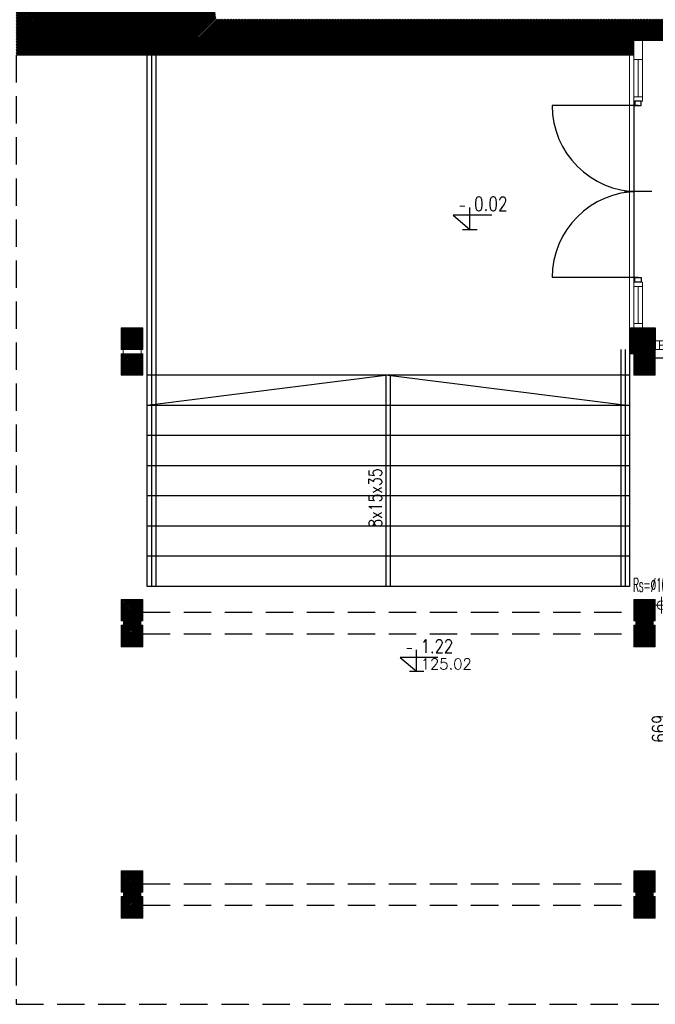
# Model space of a CAD drawing. Header units: inches. Extents: x 27484 to 71626, y -45113 to 39.
# Tile 46 of 256: x 32114 to 32852, y -35043 to -33900. Entities that reach past the tile are written whole.
import ezdxf
from ezdxf.enums import TextEntityAlignment as Align

# ---------------------------------------------------------------- set-up
doc = ezdxf.new("R2010")
doc.units = ezdxf.units.IN
doc.header["$LTSCALE"] = 50
doc.header["$MEASUREMENT"] = 0
doc.linetypes.add('DASHED2', pattern=[9.525, 6.35, -3.175])
for name, color, linetype in [('0-KOTEW-POZ', 7, 'Continuous'), ('A-rdzenie zelbetowe', 6, 'Continuous'), ('KOTEW-POZ-OPIS', 2, 'Continuous'), ('KOTEW-POZ-OPIS1', 7, 'Continuous'), ('R-DIM', 6, 'Continuous'), ('R-MET-IWE', 2, 'Continuous'), ('R-MET-POZ', 7, 'Continuous'), ('R-MET-POZ-OPIS', 2, 'Continuous'), ('R-MET-POZ-OPIS1', 7, 'Continuous'), ('S-DRZ-', 7, 'Continuous'), ('S-DRZ-O', 7, 'Continuous'), ('S-DRZ-SKRZYD', 5, 'Continuous'), ('S-DRZ-WEGAR', 7, 'Continuous')]:
    doc.layers.add(name, color=color, linetype=linetype)
for name, color, linetype, lineweight in [('0-OPISY', 165, 'Continuous', 18), ('A-PRZERYW', 7, 'DASHED2', 18), ('A-SCIANY', 5, 'Continuous', 18), ('A-SLUSARKA', 4, 'Continuous', 13), ('A-WID', 1, 'Continuous', 9), ('A-ść. istn.', 8, 'Continuous', 0), ('B-IWE-KS', 7, 'Continuous', 20), ('mat', 7, 'Continuous', 9), ('PR_izolacja', 175, 'Continuous', 20)]:
    doc.layers.add(name, color=color, linetype=linetype, lineweight=lineweight)
doc.styles.add('MET_POZ', font='SIMPLEX')
doc.styles.add('MM_050', font='romans.shx', dxfattribs={"width": 0.8, "height": 16})
doc.styles.get("Standard").update_dxf_attribs({"font": 'romans.shx'})
doc.styles.add('TOM', font='simplex.shx', dxfattribs={"width": 0.8, "height": 50})
doc.linetypes.add('BATTING', pattern='A,0.0001,-0.1,[134,ltypeshp.shx,S=0.1,R=0,X=-0.1,Y=0],-0.2,[134,ltypeshp.shx,S=0.1,R=180,X=0.1,Y=0],-0.1', length=0.4001)
doc.dimstyles.new('AM100', dxfattribs={"dimtxt": 0.18, "dimasz": 1, "dimexe": 0, "dimexo": 0, "dimgap": 0, "dimtad": 0, "dimdec": 4, "dimdsep": 46, "dimtxsty": 'MM_050', "dimblk1": 'W1', "dimblk2": 'W1', "dimsah": 1, "dimcen": 4, "dimse1": 1, "dimse2": 1, "dimclrd": 256, "dimclre": 256, "dimclrt": 2, "dimadec": 5, "dimazin": 0, "dimtfac": 0.444444, "dimtdec": 4, "dimtix": 1, "dimtmove": 2, "dimatfit": 3, "dimldrblk": 'W1', "dimfxl": 1, "dimtvp": 0.777778, "dimtolj": 1, "dimarcsym": 0})
pattern_1 = [(45, (31560.1443, -34930.5661), (-0.8838835, 0.8838835), [])]

# ---------------------------------------------------------------- blocks, each defined once
blk = doc.blocks.new('A$C5BAC3CAB')
at = {"layer": 'S-DRZ-'}
for centre, start, end in [((0, 95), 180, 270), ((0, -95), 90, 180)]:
    blk.add_arc(centre, 95, start, end, dxfattribs=at)
at = {"layer": 'S-DRZ-O'}
blk.add_line((15.1, 0), (-15.1, 0), dxfattribs=at)
at = {"layer": 'S-DRZ-SKRZYD'}
for p, q in [((0, 95), (-95, 95)), ((0, -95), (-95, -95))]:
    blk.add_line(p, q, dxfattribs=at)
at = {"layer": 'S-DRZ-WEGAR'}
for points in [[(-3.5, 100), (-3.5, 95), (3.5, 95), (3.5, 100)], [(-3.5, 100), (-3.5, 95), (3.5, 95), (3.5, 100)], [(-3.5, -100), (-3.5, -95), (3.5, -95), (3.5, -100)]]:
    blk.add_lwpolyline(points, close=True, dxfattribs=at)
blk = doc.blocks.new('M-POZ10')
at = {"layer": '0-KOTEW-POZ'}
blk.add_line((-0.133, 0), (0.133, 0), dxfattribs=at)
blk.add_lwpolyline([(0.392, 0.253), (-0.3, 0.253), (0, 0), (0, 0.393)], dxfattribs=at)
at = {"layer": 'KOTEW-POZ-OPIS', "style": 'MET_POZ', "width": 0.6}
blk.add_attdef('+/-', text='', height=0.2, dxfattribs=at).set_placement((-0.068, 0.334), align=Align.RIGHT)
at = {"layer": 'KOTEW-POZ-OPIS', "style": 'MET_POZ', "width": 0.8}
blk.add_attdef('H', (0.075, 0.334), '', height=0.25, dxfattribs=at)
at = {"layer": 'KOTEW-POZ-OPIS1', "style": 'MET_POZ', "oblique": 5, "width": 0.8}
blk.add_attdef('TXT', text='', height=0.2, dxfattribs=at).set_placement((0.075, 0.629), align=Align.CENTER)
at = {"layer": 'KOTEW-POZ-OPIS1', "style": 'MET_POZ'}
blk.add_attdef('XH', (0.075, 0.031), '', height=0.2, dxfattribs=at)
blk = doc.blocks.new('IWE-KS')
at = {"layer": 'B-IWE-KS'}
for p, q in [((9.7, 0), (-9.7, 0)), ((0, -9.7), (0, 9.7))]:
    blk.add_line(p, q, dxfattribs=at)
blk.add_circle((0, 0), 5, dxfattribs=at)
at = {"layer": 'R-MET-IWE', "oblique": -180, "text_generation_flag": 6, "width": 0.464286}
blk.add_attdef('NR', text='', height=14.1, rotation=180, dxfattribs=at).set_placement((19.9, -0.1), align=Align.MIDDLE)
blk = doc.blocks.new('W1')
for p, q in [((-6, 0), (6, 0)), ((-4.2, -4.2), (4.2, 4.2)), ((0, 6), (0, -6))]:
    blk.add_line(p, q)
blk = doc.blocks.new('*D148')
at = {"layer": 'Defpoints', "color": 0, "ltscale": 0.1, "transparency": 16777216}
for p in [(33015.5, -34293.1), (32874.4, -34962.1), (33015.5, -34962.1)]:
    blk.add_point(p, dxfattribs=at)
at = {"layer": 'R-DIM', "lineweight": -2, "ltscale": 0.1, "transparency": 16777216}
blk.add_line((32874.4, -34294.1), (32874.4, -34961.1), dxfattribs=at)
for p, rotation in [((32874.4, -34293.1), 89.99999999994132), ((32874.4, -34962.1), 269.9999999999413)]:
    blk.add_blockref('W1', p, dxfattribs=dict(at, rotation=rotation))
at = {"layer": 'R-DIM', "color": 2, "ltscale": 0.1, "transparency": 16777216, "insert": (32856.9, -34723.2), "char_height": 16, "attachment_point": 5, "rotation": 90, "style": 'MM_050'}
blk.add_mtext('\\A1;669', dxfattribs=at)

msp = doc.modelspace()

# ---------------------------------------------------------------- hatches: boundary and pattern name
at = {"layer": 'A-ść. istn.', "ltscale": 0.1}
h = msp.add_hatch(dxfattribs=at)
h.set_pattern_fill('ANSI31', color=256, scale=10)
h.set_pattern_definition(pattern_1)
h.paths.add_polyline_path([(32170.3816, -33882.56607), (32110.48246, -33882.56607), (32110.48246, -33912.06607), (32170.3816, -33912.06607)])
h.paths.add_polyline_path([(32170.3816, -33912.06607), (32110.48246, -33912.06607), (32110.48246, -33941.56607), (32170.3816, -33941.56607)])
h.paths.add_polyline_path([(32232.48246, -33912.06607), (32170.3816, -33912.06607), (32170.3816, -33941.56607), (32232.48246, -33941.56607)])
h.paths.add_polyline_path([(32232.48246, -33882.56607), (32170.3816, -33882.56607), (32170.3816, -33912.06607), (32232.48246, -33912.06607)])
h.paths.add_polyline_path([(32257.48246, -33882.56607), (32232.48246, -33882.56607), (32232.48246, -33912.06607), (32257.48246, -33912.06607)])
h.paths.add_polyline_path([(32257.48246, -33912.06607), (32232.48246, -33912.06607), (32232.48246, -33941.56607), (32257.48246, -33941.56607)])
h.paths.add_polyline_path([(32342.48246, -33912.06607), (32257.48246, -33912.06607), (32257.48246, -33941.56607), (32342.48246, -33941.56607)])
h.paths.add_polyline_path([(32342.48246, -33899.56607), (32339.98246, -33882.56607), (32257.48246, -33882.56607), (32257.48246, -33912.06607), (32342.48246, -33912.06607)])
h.paths.add_polyline_path([(33006.48246, -33899.56607), (32342.48246, -33899.56607), (32342.48246, -33912.06607), (33006.48246, -33912.06607)])
h.paths.add_polyline_path([(33006.48246, -33912.06607), (32342.48246, -33912.06607), (32342.48246, -33924.56607), (33006.48246, -33924.56607)])
h = msp.add_hatch(dxfattribs=at)
h.set_pattern_fill('ANSI31', color=256, scale=10)
h.set_pattern_definition(pattern_1)
h.paths.add_polyline_path([(32827.48246, -33924.56607), (32342.48246, -33924.56607), (32342.48246, -33930.56607), (32827.48246, -33930.56607)])
h.paths.add_polyline_path([(32827.48246, -33930.56607), (32342.48246, -33930.56607), (32342.48246, -33936.56607), (32827.48246, -33936.56607)])
h.paths.add_polyline_path([(32827.48246, -33936.56607), (32342.48246, -33936.56607), (32342.48246, -33941.56607), (32827.48246, -33941.56607)])
h = msp.add_hatch(dxfattribs=at)
h.set_pattern_fill('ANSI31', color=256, scale=10)
h.set_pattern_definition(pattern_1)
h.paths.add_polyline_path([(32232.48246, -34283.06607), (32257.48246, -34283.06607), (32257.48246, -34258.06607), (32232.48246, -34258.06607)])
h = msp.add_hatch(dxfattribs=at)
h.set_pattern_fill('ANSI31', color=256, scale=10)
h.set_pattern_definition(pattern_1)
h.paths.add_polyline_path([(32852.48246, -34270.56607), (32822.48246, -34270.56607), (32822.48246, -34288.06607), (32852.48246, -34288.06607)])
h.paths.add_polyline_path([(32852.48246, -34258.06607), (32822.48246, -34258.06607), (32822.48246, -34270.56607), (32852.48246, -34270.56607)])
h = msp.add_hatch(dxfattribs=at)
h.set_pattern_fill('ANSI31', color=256, scale=10)
h.set_pattern_definition(pattern_1)
h.paths.add_polyline_path([(32232.48246, -34313.06607), (32257.48246, -34313.06607), (32257.48246, -34288.06607), (32232.48246, -34288.06607)])
h = msp.add_hatch(dxfattribs=at)
h.set_pattern_fill('ANSI31', color=256, scale=10)
h.set_pattern_definition(pattern_1)
h.paths.add_polyline_path([(32827.48246, -34313.06607), (32852.48246, -34313.06607), (32852.48246, -34288.06607), (32827.48246, -34288.06607)])
h = msp.add_hatch(dxfattribs=at)
h.set_pattern_fill('ANSI31', color=256, scale=10)
h.set_pattern_definition(pattern_1)
h.paths.add_polyline_path([(32232.48246, -34573.06607), (32257.48246, -34573.06607), (32257.48246, -34598.06607), (32254.98246, -34598.06607), (32254.98246, -34603.06607), (32257.48246, -34603.06607), (32257.48246, -34628.06607), (32232.48246, -34628.06607), (32232.48246, -34603.06607), (32234.98246, -34603.06607), (32234.98246, -34598.06607), (32232.48246, -34598.06607)])
h.paths.add_polyline_path([(32852.48246, -34573.06607), (32827.48246, -34573.06607), (32827.48246, -34598.06607), (32829.98246, -34598.06607), (32829.98246, -34603.06607), (32827.48246, -34603.06607), (32827.48246, -34628.06607), (32852.48246, -34628.06607), (32852.48246, -34603.06607), (32849.98246, -34603.06607), (32849.98246, -34598.06607), (32852.48246, -34598.06607)])
h = msp.add_hatch(dxfattribs=at)
h.set_pattern_fill('ANSI31', color=256, scale=10)
h.set_pattern_definition(pattern_1)
h.paths.add_polyline_path([(32232.48246, -34888.06607), (32257.48246, -34888.06607), (32257.48246, -34913.06607), (32254.98246, -34913.06607), (32254.98246, -34918.06607), (32257.48246, -34918.06607), (32257.48246, -34943.06607), (32232.48246, -34943.06607), (32232.48246, -34918.06607), (32234.98246, -34918.06607), (32234.98246, -34913.06607), (32232.48246, -34913.06607)])
h.paths.add_polyline_path([(32852.48246, -34888.06607), (32827.48246, -34888.06607), (32827.48246, -34913.06607), (32829.98246, -34913.06607), (32829.98246, -34918.06607), (32827.48246, -34918.06607), (32827.48246, -34943.06607), (32852.48246, -34943.06607), (32852.48246, -34918.06607), (32849.98246, -34918.06607), (32849.98246, -34913.06607), (32852.48246, -34913.06607)])

# ---------------------------------------------------------------- linework, layer by layer
at = {"layer": 'A-PRZERYW', "lineweight": -3, "ltscale": 0.1}
for p, q in [((32257.48246, -34588.06607), (32827.48246, -34588.06607)), ((32257.48246, -34613.06607), (32827.48246, -34613.06607)), ((32257.48246, -34903.06607), (32827.48246, -34903.06607)), ((32849.98246, -34918.06607), (32852.48246, -34918.06607)), ((32257.48246, -34928.06607), (32827.48246, -34928.06607))]:
    msp.add_line(p, q, dxfattribs=at)
msp.add_lwpolyline([(32110.48246, -33941.56607), (32110.48246, -35043.06607), (33144.98246, -35043.06607), (33144.98246, -34960.06607)], dxfattribs=at)
at = {"layer": 'A-rdzenie zelbetowe', "ltscale": 0.1}
msp.add_lwpolyline([(32827.48246, -34258.06607), (32852.48246, -34258.06607), (32852.48246, -34283.06607), (32827.48246, -34283.06607)], close=True, dxfattribs=at)
at = {"layer": 'A-SCIANY', "ltscale": 3}
for p, q in [((32110.48246, -33941.56607), (32827.48246, -33941.56607)), ((32315.48246, -33941.56607), (32827.48246, -33941.56607)), ((32234.48246, -34288.06607), (32234.48246, -34283.06607)), ((32255.48246, -34288.06607), (32255.48246, -34283.06607)), ((32852.48246, -34288.06607), (32852.48246, -34283.06607))]:
    msp.add_line(p, q, dxfattribs=at)
for points in [[(32837.48246, -33924.56607), (33006.48246, -33924.56607), (33006.48246, -33998.06607), (33032.48246, -33998.06607)], [(32827.48246, -34288.06607), (32827.48246, -34288.06607), (32827.48246, -34288.06607), (32822.48246, -34288.06607), (32822.48246, -34258.06607), (32827.48246, -34258.06607)], [(32827.48246, -34258.06607), (32852.48246, -34258.06607), (32852.48246, -34283.06607)], [(32232.48246, -34573.06607), (32257.48246, -34573.06607), (32257.48246, -34598.06607), (32254.98246, -34598.06607), (32254.98246, -34603.06607), (32257.48246, -34603.06607), (32257.48246, -34628.06607), (32232.48246, -34628.06607), (32232.48246, -34603.06607), (32234.98246, -34603.06607), (32234.98246, -34598.06607), (32232.48246, -34598.06607), (32232.48246, -34573.06607)], [(32852.48246, -34573.06607), (32827.48246, -34573.06607), (32827.48246, -34598.06607), (32829.98246, -34598.06607), (32829.98246, -34603.06607), (32827.48246, -34603.06607), (32827.48246, -34628.06607), (32852.48246, -34628.06607), (32852.48246, -34603.06607), (32849.98246, -34603.06607), (32849.98246, -34598.06607), (32852.48246, -34598.06607), (32852.48246, -34573.06607)], [(32232.48246, -34888.06607), (32257.48246, -34888.06607), (32257.48246, -34913.06607), (32254.98246, -34913.06607), (32254.98246, -34918.06607), (32257.48246, -34918.06607), (32257.48246, -34943.06607), (32232.48246, -34943.06607), (32232.48246, -34918.06607), (32234.98246, -34918.06607), (32234.98246, -34913.06607), (32232.48246, -34913.06607), (32232.48246, -34888.06607)], [(32852.48246, -34888.06607), (32827.48246, -34888.06607), (32827.48246, -34913.06607), (32829.98246, -34913.06607), (32829.98246, -34918.06607), (32827.48246, -34918.06607), (32827.48246, -34943.06607), (32852.48246, -34943.06607), (32852.48246, -34918.06607), (32849.98246, -34918.06607), (32849.98246, -34913.06607), (32852.48246, -34913.06607), (32852.48246, -34888.06607)]]:
    msp.add_lwpolyline(points, dxfattribs=at)
for points in [[(32232.48246, -34283.06607), (32257.48246, -34283.06607), (32257.48246, -34258.06607), (32232.48246, -34258.06607)], [(32232.48246, -34313.06607), (32257.48246, -34313.06607), (32257.48246, -34288.06607), (32232.48246, -34288.06607)], [(32852.48246, -34313.06607), (32827.48246, -34313.06607), (32827.48246, -34288.06607), (32852.48246, -34288.06607)]]:
    msp.add_lwpolyline(points, close=True, dxfattribs=at)
at = {"layer": 'A-SLUSARKA'}
for points in [[(32837.48246, -33994.81607), (32837.48246, -33924.56607), (32827.48246, -33924.56607), (32827.48246, -33994.81607), (32837.48246, -33994.81607), (32837.48246, -33989.81607), (32827.48246, -33989.81607), (32827.48246, -33946.56607), (32837.48246, -33946.56607), (32832.48246, -33946.56607), (32832.48246, -33989.81607), (32832.48246, -33989.81607), (32832.48246, -33989.81607), (32832.48246, -33989.81607)], [(32837.48246, -34204.81607), (32837.48246, -34258.06607), (32827.48246, -34258.06607), (32827.48246, -34204.81607), (32837.48246, -34204.81607), (32837.48246, -34209.81607), (32827.48246, -34209.81607), (32827.48246, -34253.06607), (32837.48246, -34253.06607), (32832.48246, -34253.06607), (32832.48246, -34209.81607), (32832.48246, -34209.81607), (32832.48246, -34209.81607), (32832.48246, -34209.81607)], [(33015.48246, -34283.06607), (32852.48246, -34283.06607), (32852.48246, -34273.06607), (33015.48257, -34273.06589), (33015.48246, -34283.06607), (33010.48246, -34283.06607), (33010.48246, -34273.06607), (32857.48246, -34273.06607), (32857.48246, -34283.06607), (32857.48246, -34278.06607), (33010.48246, -34278.06607), (33010.48246, -34278.06607), (33010.48246, -34278.06607), (33010.48246, -34278.06607)]]:
    msp.add_lwpolyline(points, dxfattribs=at)
at = {"layer": 'A-WID', "lineweight": -2}
for p, q in [((32262.48246, -34558.06607), (32262.48246, -33941.56607)), ((32267.48246, -33941.56607), (32267.48246, -34558.06607)), ((32272.48246, -33941.56607), (32272.48246, -34558.06607)), ((32827.48246, -33994.81607), (32827.48246, -34204.81607)), ((32812.48246, -34283.06607), (32812.48246, -34558.06607)), ((32817.48246, -34283.06607), (32817.48246, -34558.06607)), ((32822.48246, -34288.06607), (32822.48246, -34558.06607)), ((33015.48246, -34293.06607), (32852.48246, -34293.06607)), ((32822.48246, -34313.06607), (32262.48246, -34313.06607)), ((32542.48246, -34313.06607), (32262.48246, -34348.06607)), ((32539.98246, -34558.06607), (32539.98246, -34313.06607)), ((32542.48246, -34313.06607), (32822.48246, -34348.06607)), ((32544.98246, -34558.06607), (32544.98246, -34313.06607)), ((32822.48246, -34348.06607), (32262.48246, -34348.06607)), ((32822.48246, -34383.06607), (32262.48246, -34383.06607)), ((32822.48246, -34418.06607), (32262.48246, -34418.06607)), ((32822.48246, -34453.06607), (32262.48246, -34453.06607)), ((32822.48246, -34488.06607), (32262.48246, -34488.06607)), ((32822.48246, -34523.06607), (32262.48246, -34523.06607)), ((32822.48246, -34558.06607), (32262.48246, -34558.06607))]:
    msp.add_line(p, q, dxfattribs=at)
at = {"layer": 'mat'}
for p, q in [((32115.48246, -33887.56607), (32115.48246, -33936.56607)), ((32127.48246, -33899.56607), (32127.48246, -33924.56607)), ((32127.48246, -33924.56607), (32827.48246, -33924.56607)), ((32832.48246, -33924.56607), (33032.48246, -33924.56607)), ((32115.48246, -33936.56607), (32827.48246, -33936.56607)), ((32320.48246, -33936.56607), (32827.48246, -33936.56607))]:
    msp.add_line(p, q, dxfattribs=at)
at = {"layer": 'mat', "ltscale": 0.1}
msp.add_line((32822.48246, -34258.06607), (32822.48246, -33941.56607), dxfattribs=at)
at = {"layer": 'PR_izolacja', "linetype": 'BATTING', "ltscale": 0.12}
msp.add_lwpolyline([(32852.48246, -34285.56607), (32824.98246, -34285.56607), (32824.98246, -34258.06607)], dxfattribs=at)

# ---------------------------------------------------------------- block references
at = {"layer": 'A-WID', "extrusion": (0, 0, -1), "xscale": -1.05000000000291, "yscale": 1.05000000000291, "zscale": -1.04999999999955}
msp.add_blockref('A$C5BAC3CAB', (-32832.48246, -34099.81607), dxfattribs=at)
at = {"layer": 'R-MET-IWE'}
ref = msp.add_blockref('IWE-KS', (32859.51646, -34579.81278), dxfattribs=dict(at, zscale=1.25))
ref.add_attrib('NR', 'Rs=%%c100', dxfattribs={"height": 16, "rotation": 180, "text_generation_flag": 6, "width": 0.464286}).set_placement((32849.63091, -34556.31345), align=Align.MIDDLE)
at = {"layer": 'R-MET-POZ'}
ref = msp.add_blockref('M-POZ10', (32637.16919, -34143.7377), dxfattribs=dict(at, xscale=64.80000000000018, yscale=64.80000000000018, zscale=64.80000000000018, rotation=359.9999999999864))
ref.add_attrib('+/-', '-', dxfattribs={"layer": 'R-MET-POZ-OPIS', "height": 12.96, "style": 'MET_POZ', "width": 0.6}).set_placement((32632.74214, -34122.10175), align=Align.RIGHT)
ref.add_attrib('H', '0.02', (32642.04001, -34122.10175), dxfattribs={"layer": 'R-MET-POZ-OPIS', "height": 16.2, "style": 'MET_POZ', "width": 0.8})
ref = msp.add_blockref('M-POZ10', (32575.29418, -34656.35655), dxfattribs=dict(at, xscale=63, yscale=63, zscale=63, rotation=359.9999999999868))
ref.add_attrib('+/-', '-', dxfattribs={"layer": 'R-MET-POZ-OPIS', "height": 12.6, "style": 'MET_POZ', "width": 0.6}).set_placement((32570.99011, -34635.3216), align=Align.RIGHT)
ref.add_attrib('H', '1.22', (32580.0297, -34635.3216), dxfattribs={"layer": 'R-MET-POZ-OPIS', "height": 15.75, "style": 'MET_POZ', "width": 0.8})
ref.add_attrib('XH', '125.02', (32580.0297, -34654.40169), dxfattribs={"layer": 'R-MET-POZ-OPIS1', "height": 12.6, "style": 'MET_POZ'})

# ---------------------------------------------------------------- texts
at = {"layer": '0-OPISY', "color": 2, "insert": (32534.92283, -34489.86583), "char_height": 15, "width": 175.0427759, "attachment_point": 7, "rotation": 89.97148686, "style": 'TOM'}
msp.add_mtext('8x15x35', dxfattribs=at)

# ---------------------------------------------------------------- dimensions: what is measured, and where the dimension line sits
at = {"layer": 'R-DIM', "ltscale": 0.1}
dim = msp.add_linear_dim(base=(32874.44122, -34962.06607), p1=(33015.48246, -34293.06607), p2=(33015.48246, -34962.06607), angle=90, dimstyle='AM100', dxfattribs=at)
dim.commit()
dim.dimension.update_dxf_attribs({"geometry": '*D148', "text_midpoint": (32856.91294, -34723.2065), "dimtype": 160})

doc.saveas('drawing.dxf')
